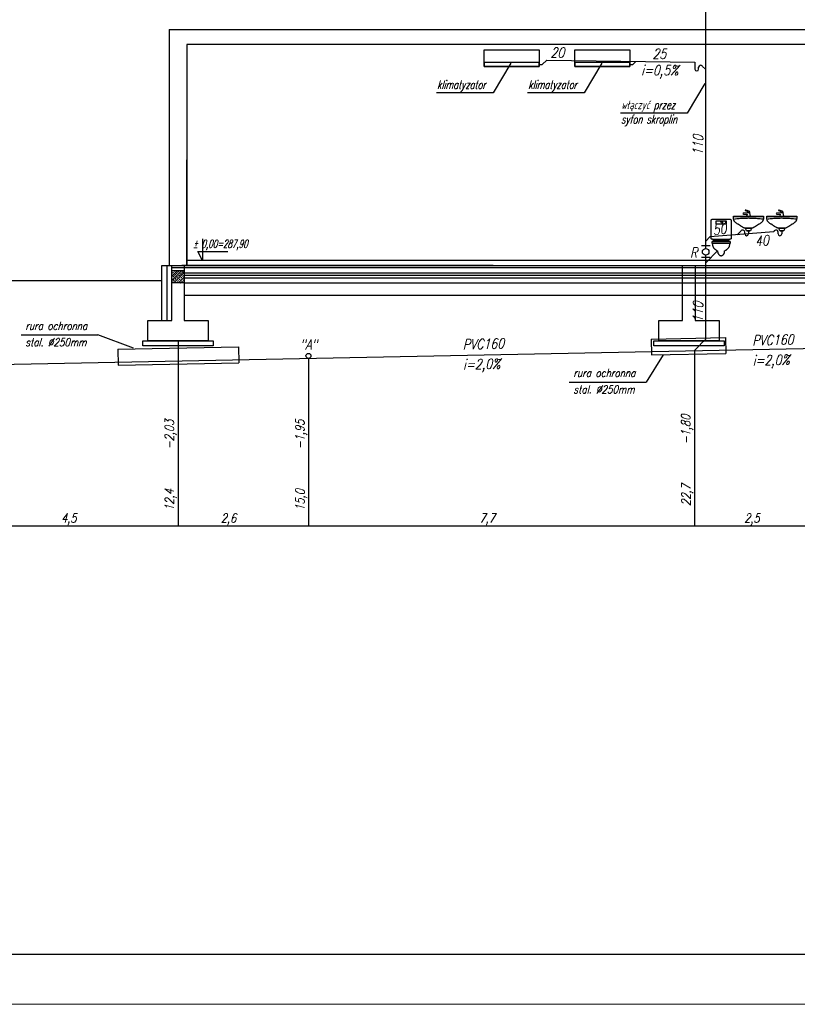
# Model space of a CAD drawing. Header units: millimetres. Extents: x 515 to 621, y 35 to 65.
# Tile 2 of 17: x 529 to 544, y 35 to 55. Entities that reach past the tile are written whole.
import ezdxf
from ezdxf.lldxf.tags import DXFTag

# ---------------------------------------------------------------- set-up
doc = ezdxf.new("R2010")
doc.units = ezdxf.units.MM
for name, color, linetype in [('08_TEXTARMATURY', 2, 'SOLID'), ('IS_Konstrukcja', 1, 'SOLID'), ('IS_Odbiorniki', 2, 'SOLID'), ('S_Kanalizacja', 6, 'Continuous'), ('S_Opis', 2, 'Continuous'), ('S_Opis - kanalizacja', 3, 'Continuous')]:
    doc.layers.add(name, color=color, linetype=linetype)
doc.styles.add('ROMANS', font='romans.shx', dxfattribs={"width": 0.8, "oblique": 10, "height": 16})
tags = doc.linetypes.add('DASHDOT', pattern=[20, 10, -5, 0, -5]).pattern_tags.tags
tags[10:11] = [DXFTag(74, 4), DXFTag(75, 0), DXFTag(340, '0'), DXFTag(46, 0.0), DXFTag(50, 0.0), DXFTag(44, 0.0), DXFTag(45, 0.0)]
tags[8:9] = [DXFTag(74, 4), DXFTag(75, 0), DXFTag(340, '0'), DXFTag(46, 0.0), DXFTag(50, 0.0), DXFTag(44, 0.0), DXFTag(45, 0.0)]
tags[6:7] = [DXFTag(74, 4), DXFTag(75, 0), DXFTag(340, '0'), DXFTag(46, 0.0), DXFTag(50, 0.0), DXFTag(44, 0.0), DXFTag(45, 0.0)]
tags[4:5] = [DXFTag(74, 4), DXFTag(75, 0), DXFTag(340, '0'), DXFTag(46, 0.0), DXFTag(50, 0.0), DXFTag(44, 0.0), DXFTag(45, 0.0)]
tags = doc.linetypes.add('DOT', pattern=[5, 0, -5]).pattern_tags.tags
tags[6:7] = [DXFTag(74, 4), DXFTag(75, 0), DXFTag(340, '0'), DXFTag(46, 0.0), DXFTag(50, 0.0), DXFTag(44, 0.0), DXFTag(45, 0.0)]
tags[4:5] = [DXFTag(74, 4), DXFTag(75, 0), DXFTag(340, '0'), DXFTag(46, 0.0), DXFTag(50, 0.0), DXFTag(44, 0.0), DXFTag(45, 0.0)]
tags = doc.linetypes.add('SOLID', pattern=[10, 10, 0]).pattern_tags.tags
tags[6:7] = [DXFTag(74, 4), DXFTag(75, 0), DXFTag(340, '0'), DXFTag(46, 0.0), DXFTag(50, 0.0), DXFTag(44, 0.0), DXFTag(45, 0.0)]
tags[4:5] = [DXFTag(74, 4), DXFTag(75, 0), DXFTag(340, '0'), DXFTag(46, 0.0), DXFTag(50, 0.0), DXFTag(44, 0.0), DXFTag(45, 0.0)]

msp = doc.modelspace()

# ---------------------------------------------------------------- hatches: boundary and pattern name
at = {"layer": 'IS_Konstrukcja', "transparency": 33554687}
h = msp.add_hatch(dxfattribs=at)
h.set_pattern_fill('ANSI33', color=256, scale=0.01, angle=360)
h.set_pattern_definition([(45, (80.30953, 166.41657), (-0.044901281, 0.044901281), []), (45, (80.35443, 166.41657), (-0.044901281, 0.044901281), [0.03175, -0.015875])])
h.paths.add_polyline_path([(531.951, 49.919), (531.701, 49.919), (531.701, 49.669), (531.951, 49.669)])

# ---------------------------------------------------------------- linework, layer by layer
at = {"color": 7, "lineweight": 0, "true_color": 0xffffff}
msp.add_lwpolyline([(514.931, 35.308), (573.585, 35.308), (573.585, 65.008), (514.931, 65.008)], close=True, dxfattribs=at)
at = {"color": 2}
msp.add_lwpolyline([(516.435, 36.308), (572.585, 36.308), (572.585, 64.008), (516.435, 64.008)], close=True, dxfattribs=at)
at = {"layer": '08_TEXTARMATURY', "color": 1, "ltscale": 0.1}
for p, q in [((532.312, 50.546), (532.312, 50.119)), ((532.312, 50.119), (532.222, 50.296)), ((532.222, 50.296), (532.818, 50.296))]:
    msp.add_line(p, q, dxfattribs=at)
at = {"layer": 'IS_Konstrukcja'}
for p, q in [((531.651, 54.714), (531.651, 50.019)), ((532.001, 54.414), (532.001, 50.019)), ((532.001, 50.019), (532.001, 52.119)), ((531.501, 50.019), (566.145, 50.019)), ((538.101, 50.019), (531.901, 50.019)), ((566.145, 50.119), (532.001, 50.119)), ((531.701, 49.974), (566.145, 49.974)), ((531.951, 49.874), (566.145, 49.874)), ((531.951, 49.824), (566.145, 49.824)), ((528.001, 49.719), (531.501, 49.719)), ((531.951, 49.774), (566.145, 49.774)), ((531.951, 49.674), (566.145, 49.674)), ((531.951, 49.424), (566.145, 49.424))]:
    msp.add_line(p, q, dxfattribs=at)
for points in [[(531.651, 54.714), (566.395, 54.714), (566.395, 48.919), (566.87, 48.919), (566.87, 48.519), (566.1, 48.519), (565.67, 48.519), (565.67, 48.919), (566.145, 48.919), (566.145, 54.414), (532.001, 54.414)], [(531.951, 50.019), (531.951, 48.919), (532.426, 48.919), (532.426, 48.519), (531.656, 48.519), (531.226, 48.519), (531.226, 48.919), (531.701, 48.919), (531.701, 50.019)], [(531.501, 48.919), (531.501, 50.019), (531.701, 50.019)], [(531.601, 50.019), (531.601, 48.919)], [(542.127, 50.019), (542.127, 48.919), (542.602, 48.919), (542.602, 48.519), (541.832, 48.519), (541.402, 48.519), (541.402, 48.919), (541.877, 48.919), (541.877, 50.019)], [(532.526, 48.519), (532.526, 48.419), (531.126, 48.419), (531.126, 48.519), (532.526, 48.519)], [(542.702, 48.519), (542.702, 48.419), (541.302, 48.419), (541.302, 48.519), (542.702, 48.519)]]:
    msp.add_lwpolyline(points, dxfattribs=at)
msp.add_lwpolyline([(531.701, 49.919), (531.951, 49.919), (531.951, 49.669), (531.701, 49.669)], close=True, dxfattribs=at)
at = {"layer": 'IS_Odbiorniki', "ltscale": 0.01}
for p, q in [((543.488, 50.987), (542.888, 50.987)), ((543.084, 51.062), (543.079, 51.047)), ((543.079, 51.047), (543.089, 51.042)), ((543.169, 51.067), (543.084, 51.062)), ((543.089, 51.042), (543.089, 51.037)), ((543.089, 51.042), (543.104, 51.042)), ((543.089, 51.037), (543.104, 51.037)), ((543.104, 51.037), (543.104, 51.042)), ((543.104, 51.042), (543.159, 51.037)), ((543.159, 51.037), (543.149, 50.997)), ((543.149, 50.997), (543.229, 50.997)), ((543.214, 51.067), (543.169, 51.067)), ((543.229, 50.997), (543.214, 51.067)), ((544.151, 50.987), (543.551, 50.987)), ((543.746, 51.062), (543.741, 51.047)), ((543.741, 51.047), (543.751, 51.042)), ((543.831, 51.067), (543.746, 51.062)), ((543.751, 51.042), (543.751, 51.037)), ((543.751, 51.042), (543.766, 51.042)), ((543.751, 51.037), (543.766, 51.037)), ((543.766, 51.037), (543.766, 51.042)), ((543.766, 51.042), (543.821, 51.037)), ((543.821, 51.037), (543.811, 50.997)), ((543.811, 50.997), (543.891, 50.997)), ((543.876, 51.067), (543.831, 51.067)), ((543.891, 50.997), (543.876, 51.067)), ((542.668, 50.907), (542.668, 50.837)), ((543.148, 50.707), (543.128, 50.757)), ((543.128, 50.757), (543.248, 50.757)), ((543.228, 50.707), (543.148, 50.707)), ((543.158, 50.707), (543.218, 50.707)), ((543.248, 50.757), (543.228, 50.707)), ((543.811, 50.707), (543.791, 50.757)), ((543.791, 50.757), (543.911, 50.757)), ((543.891, 50.707), (543.811, 50.707)), ((543.821, 50.707), (543.881, 50.707)), ((543.911, 50.757), (543.891, 50.707)), ((542.613, 50.537), (542.613, 50.487)), ((542.673, 50.537), (542.673, 50.487))]:
    msp.add_line(p, q, dxfattribs=at)
for points in [[(537.925, 54.312), (539.021, 54.312), (539.021, 53.98), (537.925, 53.98)], [(539.729, 54.312), (540.826, 54.312), (540.826, 53.98), (539.729, 53.98)], [(537.925, 53.98), (539.021, 53.98), (539.021, 54.058), (537.925, 54.058)], [(539.729, 53.98), (540.826, 53.98), (540.826, 54.058), (539.729, 54.058)]]:
    msp.add_lwpolyline(points, close=True, dxfattribs=at)
for points, knots in [([(542.888, 50.987), (542.888, 50.988), (542.888, 50.99), (542.888, 50.992), (542.888, 50.993), (542.889, 50.995), (542.889, 50.996), (542.89, 50.996), (542.891, 50.997), (542.892, 50.997), (542.894, 50.997), (542.896, 50.997), (542.897, 50.997), (542.898, 50.997)], [0, 0, 0, 0, 0.00248686, 0.00452361, 0.0061602, 0.00745999, 0.00851852, 0.00948541, 0.01054394, 0.01184374, 0.01348033, 0.01551707, 0.01800393, 0.01800393, 0.01800393, 0.01800393]), ([(542.973, 50.842), (542.967, 50.846), (542.955, 50.853), (542.939, 50.864), (542.925, 50.877), (542.914, 50.889), (542.906, 50.902), (542.899, 50.916), (542.894, 50.929), (542.891, 50.943), (542.889, 50.958), (542.888, 50.972), (542.888, 50.982), (542.888, 50.987)], [0, 0, 0, 0, 0.021932, 0.0416367, 0.0595148, 0.0759748, 0.091417, 0.10621, 0.1206684, 0.1350374, 0.1494888, 0.1641271, 0.1790021, 0.1790021, 0.1790021, 0.1790021]), ([(542.898, 50.997), (542.92, 50.997), (542.96, 50.997), (543.019, 50.997), (543.072, 50.997), (543.121, 50.997), (543.169, 50.997), (543.215, 50.997), (543.261, 50.997), (543.31, 50.997), (543.362, 50.997), (543.418, 50.997), (543.457, 50.997), (543.478, 50.997)], [0, 0, 0, 0, 0.0644478, 0.1223591, 0.1751315, 0.2241623, 0.270849, 0.316589, 0.3627799, 0.4108189, 0.4621037, 0.5180316, 0.58, 0.58, 0.58, 0.58]), ([(543.129, 51.117), (543.128, 51.117), (543.128, 51.117), (543.127, 51.117), (543.126, 51.116), (543.125, 51.116), (543.125, 51.115), (543.125, 51.114), (543.125, 51.114), (543.126, 51.113), (543.127, 51.113), (543.128, 51.112), (543.128, 51.112), (543.129, 51.112)], [0, 0, 0, 0, 0.001245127, 0.002286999, 0.003170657, 0.003941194, 0.004643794, 0.005323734, 0.006026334, 0.006796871, 0.007680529, 0.008722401, 0.009967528, 0.009967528, 0.009967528, 0.009967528]), ([(543.209, 51.092), (543.208, 51.093), (543.204, 51.094), (543.199, 51.097), (543.191, 51.099), (543.183, 51.102), (543.174, 51.105), (543.164, 51.108), (543.155, 51.111), (543.147, 51.113), (543.139, 51.115), (543.133, 51.117), (543.13, 51.117), (543.129, 51.117)], [0, 0, 0, 0, 0.00425061, 0.01060033, 0.01857776, 0.02770772, 0.03751411, 0.04752065, 0.05725134, 0.06623092, 0.07398599, 0.08004815, 0.08396819, 0.08396819, 0.08396819, 0.08396819]), ([(543.129, 51.112), (543.131, 51.112), (543.134, 51.111), (543.139, 51.11), (543.143, 51.108), (543.147, 51.107), (543.15, 51.106), (543.153, 51.104), (543.156, 51.103), (543.159, 51.101), (543.161, 51.1), (543.162, 51.099), (543.163, 51.098), (543.164, 51.097)], [0, 0, 0, 0, 0.00538586, 0.01031526, 0.0148132, 0.01890511, 0.02261695, 0.02597538, 0.02900777, 0.03174242, 0.03420857, 0.03643647, 0.03845728, 0.03845728, 0.03845728, 0.03845728]), ([(543.164, 51.097), (543.164, 51.097), (543.165, 51.096), (543.166, 51.094), (543.167, 51.093), (543.168, 51.091), (543.168, 51.089), (543.168, 51.087), (543.169, 51.084), (543.169, 51.08), (543.169, 51.077), (543.169, 51.072), (543.169, 51.069), (543.169, 51.067)], [0, 0, 0, 0, 0.00185377, 0.00361935, 0.00539526, 0.00728567, 0.00939151, 0.01180502, 0.01460929, 0.01788047, 0.0216903, 0.02610811, 0.03120202, 0.03120202, 0.03120202, 0.03120202]), ([(543.214, 51.067), (543.214, 51.068), (543.214, 51.07), (543.214, 51.073), (543.214, 51.075), (543.214, 51.078), (543.213, 51.08), (543.213, 51.083), (543.213, 51.085), (543.212, 51.087), (543.211, 51.089), (543.21, 51.091), (543.209, 51.092), (543.209, 51.092)], [0, 0, 0, 0, 0.00272352, 0.00542462, 0.00808148, 0.01067349, 0.0131821, 0.01559189, 0.0178921, 0.0200787, 0.02215732, 0.02414676, 0.02608271, 0.02608271, 0.02608271, 0.02608271]), ([(543.488, 50.982), (543.488, 50.978), (543.488, 50.969), (543.487, 50.955), (543.485, 50.942), (543.482, 50.928), (543.477, 50.915), (543.47, 50.902), (543.462, 50.889), (543.451, 50.876), (543.438, 50.864), (543.422, 50.853), (543.41, 50.846), (543.403, 50.842)], [0, 0, 0, 0, 0.0136319, 0.0272549, 0.0408996, 0.0546511, 0.0686598, 0.0831463, 0.0983975, 0.1147522, 0.1325821, 0.1522713, 0.1742014, 0.1742014, 0.1742014, 0.1742014]), ([(543.478, 50.997), (543.479, 50.997), (543.48, 50.997), (543.482, 50.997), (543.484, 50.997), (543.486, 50.997), (543.487, 50.996), (543.487, 50.995), (543.488, 50.993), (543.488, 50.991), (543.488, 50.989), (543.488, 50.986), (543.488, 50.984), (543.488, 50.982)], [0, 0, 0, 0, 0.00248688, 0.00452447, 0.00616882, 0.00750526, 0.00868128, 0.00991384, 0.01141668, 0.01334144, 0.01579113, 0.01884568, 0.02257596, 0.02257596, 0.02257596, 0.02257596]), ([(543.551, 50.987), (543.551, 50.988), (543.551, 50.99), (543.551, 50.992), (543.551, 50.993), (543.551, 50.995), (543.551, 50.996), (543.552, 50.996), (543.553, 50.997), (543.555, 50.997), (543.556, 50.997), (543.558, 50.997), (543.56, 50.997), (543.561, 50.997)], [0, 0, 0, 0, 0.00248686, 0.00452361, 0.0061602, 0.00745999, 0.00851852, 0.00948541, 0.01054394, 0.01184374, 0.01348033, 0.01551707, 0.01800393, 0.01800393, 0.01800393, 0.01800393]), ([(543.636, 50.842), (543.629, 50.846), (543.617, 50.853), (543.601, 50.864), (543.588, 50.877), (543.577, 50.889), (543.568, 50.902), (543.562, 50.916), (543.557, 50.929), (543.554, 50.943), (543.552, 50.958), (543.551, 50.972), (543.551, 50.982), (543.551, 50.987)], [0, 0, 0, 0, 0.021932, 0.0416367, 0.0595148, 0.0759748, 0.091417, 0.10621, 0.1206684, 0.1350374, 0.1494888, 0.1641271, 0.1790021, 0.1790021, 0.1790021, 0.1790021]), ([(543.561, 50.997), (543.582, 50.997), (543.623, 50.997), (543.681, 50.997), (543.735, 50.997), (543.784, 50.997), (543.831, 50.997), (543.877, 50.997), (543.924, 50.997), (543.973, 50.997), (544.024, 50.997), (544.081, 50.997), (544.12, 50.997), (544.141, 50.997)], [0, 0, 0, 0, 0.0644478, 0.1223591, 0.1751315, 0.2241623, 0.270849, 0.316589, 0.3627799, 0.4108189, 0.4621037, 0.5180316, 0.58, 0.58, 0.58, 0.58]), ([(543.791, 51.117), (543.791, 51.117), (543.79, 51.117), (543.789, 51.117), (543.788, 51.116), (543.788, 51.116), (543.788, 51.115), (543.788, 51.114), (543.788, 51.114), (543.788, 51.113), (543.789, 51.113), (543.79, 51.112), (543.791, 51.112), (543.791, 51.112)], [0, 0, 0, 0, 0.001245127, 0.002286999, 0.003170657, 0.003941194, 0.004643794, 0.005323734, 0.006026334, 0.006796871, 0.007680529, 0.008722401, 0.009967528, 0.009967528, 0.009967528, 0.009967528]), ([(543.871, 51.092), (543.87, 51.093), (543.867, 51.094), (543.861, 51.097), (543.854, 51.099), (543.845, 51.102), (543.836, 51.105), (543.827, 51.108), (543.818, 51.111), (543.809, 51.113), (543.802, 51.115), (543.796, 51.117), (543.793, 51.117), (543.791, 51.117)], [0, 0, 0, 0, 0.00425061, 0.01060033, 0.01857776, 0.02770772, 0.03751411, 0.04752065, 0.05725134, 0.06623092, 0.07398599, 0.08004815, 0.08396819, 0.08396819, 0.08396819, 0.08396819]), ([(543.791, 51.112), (543.793, 51.112), (543.796, 51.111), (543.801, 51.11), (543.806, 51.108), (543.809, 51.107), (543.813, 51.106), (543.816, 51.104), (543.819, 51.103), (543.821, 51.101), (543.823, 51.1), (543.825, 51.099), (543.826, 51.098), (543.826, 51.097)], [0, 0, 0, 0, 0.00538586, 0.01031526, 0.0148132, 0.01890511, 0.02261695, 0.02597538, 0.02900777, 0.03174242, 0.03420857, 0.03643647, 0.03845728, 0.03845728, 0.03845728, 0.03845728]), ([(543.826, 51.097), (543.827, 51.097), (543.828, 51.096), (543.829, 51.094), (543.83, 51.093), (543.83, 51.091), (543.831, 51.089), (543.831, 51.087), (543.831, 51.084), (543.831, 51.08), (543.831, 51.077), (543.831, 51.072), (543.831, 51.069), (543.831, 51.067)], [0, 0, 0, 0, 0.00185377, 0.00361935, 0.00539526, 0.00728567, 0.00939151, 0.01180502, 0.01460929, 0.01788047, 0.0216903, 0.02610811, 0.03120202, 0.03120202, 0.03120202, 0.03120202]), ([(543.876, 51.067), (543.876, 51.068), (543.876, 51.07), (543.876, 51.073), (543.876, 51.075), (543.876, 51.078), (543.876, 51.08), (543.876, 51.083), (543.875, 51.085), (543.875, 51.087), (543.874, 51.089), (543.873, 51.091), (543.872, 51.092), (543.871, 51.092)], [0, 0, 0, 0, 0.00272352, 0.00542462, 0.00808148, 0.01067349, 0.0131821, 0.01559189, 0.0178921, 0.0200787, 0.02215732, 0.02414676, 0.02608271, 0.02608271, 0.02608271, 0.02608271]), ([(544.151, 50.982), (544.151, 50.978), (544.15, 50.969), (544.149, 50.955), (544.147, 50.942), (544.144, 50.928), (544.139, 50.915), (544.133, 50.902), (544.124, 50.889), (544.114, 50.876), (544.1, 50.864), (544.084, 50.853), (544.072, 50.846), (544.066, 50.842)], [0, 0, 0, 0, 0.0136319, 0.0272549, 0.0408996, 0.0546511, 0.0686598, 0.0831463, 0.0983975, 0.1147522, 0.1325821, 0.1522713, 0.1742014, 0.1742014, 0.1742014, 0.1742014]), ([(544.141, 50.997), (544.141, 50.997), (544.143, 50.997), (544.145, 50.997), (544.147, 50.997), (544.148, 50.997), (544.149, 50.996), (544.15, 50.995), (544.15, 50.993), (544.15, 50.991), (544.151, 50.989), (544.151, 50.986), (544.151, 50.984), (544.151, 50.982)], [0, 0, 0, 0, 0.00248688, 0.00452447, 0.00616882, 0.00750526, 0.00868128, 0.00991384, 0.01141668, 0.01334144, 0.01579113, 0.01884568, 0.02257596, 0.02257596, 0.02257596, 0.02257596]), ([(542.543, 50.887), (542.543, 50.889), (542.543, 50.892), (542.543, 50.896), (542.543, 50.899), (542.544, 50.902), (542.545, 50.904), (542.546, 50.906), (542.548, 50.907), (542.551, 50.907), (542.554, 50.907), (542.558, 50.907), (542.561, 50.907), (542.563, 50.907)], [0, 0, 0, 0, 0.00497373, 0.00904721, 0.01232039, 0.01491998, 0.01703704, 0.01897083, 0.02108788, 0.02368747, 0.02696065, 0.03103414, 0.03600787, 0.03600787, 0.03600787, 0.03600787]), ([(542.543, 50.857), (542.543, 50.859), (542.543, 50.861), (542.543, 50.864), (542.543, 50.867), (542.543, 50.869), (542.543, 50.871), (542.543, 50.873), (542.543, 50.876), (542.543, 50.878), (542.543, 50.881), (542.543, 50.884), (542.543, 50.886), (542.543, 50.887)], [0, 0, 0, 0, 0.00374155, 0.00687453, 0.00953418, 0.01185575, 0.01397446, 0.01602554, 0.01814425, 0.02046582, 0.02312547, 0.02625845, 0.03, 0.03, 0.03, 0.03]), ([(542.563, 50.837), (542.561, 50.837), (542.558, 50.837), (542.554, 50.837), (542.551, 50.838), (542.548, 50.838), (542.546, 50.839), (542.545, 50.841), (542.544, 50.843), (542.543, 50.845), (542.543, 50.849), (542.543, 50.853), (542.543, 50.856), (542.543, 50.857)], [0, 0, 0, 0, 0.00497373, 0.00904721, 0.01232039, 0.01491998, 0.01703704, 0.01897083, 0.02108788, 0.02368747, 0.02696065, 0.03103414, 0.03600787, 0.03600787, 0.03600787, 0.03600787]), ([(542.563, 50.907), (542.568, 50.907), (542.578, 50.907), (542.592, 50.907), (542.605, 50.907), (542.617, 50.907), (542.63, 50.907), (542.642, 50.907), (542.655, 50.907), (542.67, 50.907), (542.685, 50.907), (542.704, 50.907), (542.716, 50.907), (542.723, 50.907)], [0, 0, 0, 0, 0.015447, 0.0293614, 0.0421938, 0.0543952, 0.0664162, 0.0787077, 0.0917205, 0.1059053, 0.121713, 0.1395943, 0.16, 0.16, 0.16, 0.16]), ([(542.723, 50.837), (542.717, 50.837), (542.707, 50.837), (542.692, 50.837), (542.679, 50.837), (542.667, 50.837), (542.656, 50.837), (542.645, 50.837), (542.633, 50.837), (542.619, 50.837), (542.603, 50.837), (542.584, 50.837), (542.571, 50.837), (542.563, 50.837)], [0, 0, 0, 0, 0.0174756, 0.0322014, 0.0448986, 0.0562885, 0.0670924, 0.0780316, 0.0898272, 0.1032006, 0.118873, 0.1375657, 0.16, 0.16, 0.16, 0.16]), ([(542.638, 50.902), (542.638, 50.902), (542.638, 50.901), (542.638, 50.9), (542.637, 50.898), (542.637, 50.897), (542.636, 50.896), (542.635, 50.894), (542.635, 50.893), (542.634, 50.891), (542.633, 50.89), (542.633, 50.889), (542.633, 50.888), (542.633, 50.887)], [0, 0, 0, 0, 0.0013686, 0.00276912, 0.00421381, 0.00569952, 0.00721335, 0.0087371, 0.01025093, 0.01173665, 0.01318133, 0.01458185, 0.01595045, 0.01595045, 0.01595045, 0.01595045]), ([(542.633, 50.887), (542.633, 50.887), (542.633, 50.887), (542.633, 50.887), (542.633, 50.886), (542.633, 50.886), (542.634, 50.885), (542.634, 50.885), (542.634, 50.884), (542.635, 50.883), (542.636, 50.883), (542.637, 50.882), (542.638, 50.882), (542.638, 50.882)], [0, 0, 0, 0, 0.000116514, 0.000436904, 0.000919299, 0.001525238, 0.002221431, 0.002982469, 0.003794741, 0.004661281, 0.005605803, 0.006672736, 0.007921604, 0.007921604, 0.007921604, 0.007921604]), ([(542.643, 50.887), (542.643, 50.888), (542.643, 50.889), (542.643, 50.89), (542.642, 50.891), (542.642, 50.893), (542.641, 50.894), (542.64, 50.896), (542.64, 50.897), (542.639, 50.898), (542.638, 50.9), (542.638, 50.901), (542.638, 50.902), (542.638, 50.902)], [0, 0, 0, 0, 0.0013686, 0.00276912, 0.00421381, 0.00569952, 0.00721335, 0.0087371, 0.01025093, 0.01173665, 0.01318133, 0.01458185, 0.01595045, 0.01595045, 0.01595045, 0.01595045]), ([(542.638, 50.882), (542.638, 50.882), (542.639, 50.882), (542.64, 50.883), (542.641, 50.883), (542.642, 50.884), (542.642, 50.885), (542.643, 50.885), (542.643, 50.886), (542.643, 50.886), (542.643, 50.887), (542.643, 50.887), (542.643, 50.887), (542.643, 50.887)], [0, 0, 0, 0, 0.001248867, 0.002315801, 0.003260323, 0.004126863, 0.004939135, 0.005700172, 0.006396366, 0.007002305, 0.007484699, 0.007805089, 0.007921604, 0.007921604, 0.007921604, 0.007921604]), ([(542.648, 50.892), (542.648, 50.892), (542.648, 50.891), (542.648, 50.89), (542.647, 50.888), (542.647, 50.887), (542.646, 50.886), (542.645, 50.884), (542.645, 50.883), (542.644, 50.881), (542.643, 50.88), (542.643, 50.879), (542.643, 50.878), (542.643, 50.877)], [0, 0, 0, 0, 0.0013686, 0.00276912, 0.00421381, 0.00569952, 0.00721335, 0.0087371, 0.01025093, 0.01173665, 0.01318133, 0.01458185, 0.01595045, 0.01595045, 0.01595045, 0.01595045]), ([(542.643, 50.877), (542.643, 50.877), (542.643, 50.877), (542.643, 50.877), (542.643, 50.876), (542.643, 50.876), (542.644, 50.875), (542.644, 50.875), (542.644, 50.874), (542.645, 50.873), (542.646, 50.873), (542.647, 50.872), (542.648, 50.872), (542.648, 50.872)], [0, 0, 0, 0, 0.000116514, 0.000436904, 0.000919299, 0.001525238, 0.002221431, 0.002982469, 0.003794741, 0.004661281, 0.005605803, 0.006672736, 0.007921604, 0.007921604, 0.007921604, 0.007921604]), ([(542.653, 50.877), (542.653, 50.878), (542.653, 50.879), (542.653, 50.88), (542.652, 50.881), (542.652, 50.883), (542.651, 50.884), (542.65, 50.886), (542.65, 50.887), (542.649, 50.888), (542.648, 50.89), (542.648, 50.891), (542.648, 50.892), (542.648, 50.892)], [0, 0, 0, 0, 0.0013686, 0.00276912, 0.00421381, 0.00569952, 0.00721335, 0.0087371, 0.01025093, 0.01173665, 0.01318133, 0.01458185, 0.01595045, 0.01595045, 0.01595045, 0.01595045]), ([(542.648, 50.872), (542.648, 50.872), (542.649, 50.872), (542.65, 50.873), (542.651, 50.873), (542.652, 50.874), (542.652, 50.875), (542.653, 50.875), (542.653, 50.876), (542.653, 50.876), (542.653, 50.877), (542.653, 50.877), (542.653, 50.877), (542.653, 50.877)], [0, 0, 0, 0, 0.001248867, 0.002315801, 0.003260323, 0.004126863, 0.004939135, 0.005700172, 0.006396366, 0.007002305, 0.007484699, 0.007805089, 0.007921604, 0.007921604, 0.007921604, 0.007921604]), ([(542.658, 50.902), (542.658, 50.902), (542.658, 50.901), (542.658, 50.9), (542.657, 50.898), (542.657, 50.897), (542.656, 50.896), (542.655, 50.894), (542.655, 50.893), (542.654, 50.891), (542.653, 50.89), (542.653, 50.889), (542.653, 50.888), (542.653, 50.887)], [0, 0, 0, 0, 0.0013686, 0.00276912, 0.00421381, 0.00569952, 0.00721335, 0.0087371, 0.01025093, 0.01173665, 0.01318133, 0.01458185, 0.01595045, 0.01595045, 0.01595045, 0.01595045]), ([(542.653, 50.887), (542.653, 50.887), (542.653, 50.887), (542.653, 50.887), (542.653, 50.886), (542.653, 50.886), (542.654, 50.885), (542.654, 50.885), (542.654, 50.884), (542.655, 50.883), (542.656, 50.883), (542.657, 50.882), (542.658, 50.882), (542.658, 50.882)], [0, 0, 0, 0, 0.000116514, 0.000436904, 0.000919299, 0.001525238, 0.002221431, 0.002982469, 0.003794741, 0.004661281, 0.005605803, 0.006672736, 0.007921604, 0.007921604, 0.007921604, 0.007921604]), ([(542.663, 50.887), (542.663, 50.888), (542.663, 50.889), (542.663, 50.89), (542.662, 50.891), (542.662, 50.893), (542.661, 50.894), (542.66, 50.896), (542.66, 50.897), (542.659, 50.898), (542.658, 50.9), (542.658, 50.901), (542.658, 50.902), (542.658, 50.902)], [0, 0, 0, 0, 0.0013686, 0.00276912, 0.00421381, 0.00569952, 0.00721335, 0.0087371, 0.01025093, 0.01173665, 0.01318133, 0.01458185, 0.01595045, 0.01595045, 0.01595045, 0.01595045]), ([(542.658, 50.882), (542.658, 50.882), (542.659, 50.882), (542.66, 50.883), (542.661, 50.883), (542.662, 50.884), (542.662, 50.885), (542.663, 50.885), (542.663, 50.886), (542.663, 50.886), (542.663, 50.887), (542.663, 50.887), (542.663, 50.887), (542.663, 50.887)], [0, 0, 0, 0, 0.001248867, 0.002315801, 0.003260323, 0.004126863, 0.004939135, 0.005700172, 0.006396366, 0.007002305, 0.007484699, 0.007805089, 0.007921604, 0.007921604, 0.007921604, 0.007921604]), ([(542.723, 50.907), (542.725, 50.907), (542.728, 50.907), (542.732, 50.907), (542.735, 50.907), (542.738, 50.907), (542.74, 50.906), (542.741, 50.904), (542.742, 50.902), (542.743, 50.899), (542.743, 50.896), (542.743, 50.892), (542.743, 50.889), (542.743, 50.887)], [0, 0, 0, 0, 0.00497373, 0.00904721, 0.01232039, 0.01491998, 0.01703704, 0.01897083, 0.02108788, 0.02368747, 0.02696065, 0.03103414, 0.03600787, 0.03600787, 0.03600787, 0.03600787]), ([(542.728, 50.902), (542.728, 50.902), (542.728, 50.901), (542.728, 50.9), (542.727, 50.898), (542.727, 50.897), (542.726, 50.896), (542.725, 50.894), (542.725, 50.893), (542.724, 50.891), (542.723, 50.89), (542.723, 50.889), (542.723, 50.888), (542.723, 50.887)], [0, 0, 0, 0, 0.0013686, 0.00276912, 0.00421381, 0.00569952, 0.00721335, 0.0087371, 0.01025093, 0.01173665, 0.01318133, 0.01458185, 0.01595045, 0.01595045, 0.01595045, 0.01595045]), ([(542.723, 50.887), (542.723, 50.887), (542.723, 50.887), (542.723, 50.887), (542.723, 50.886), (542.723, 50.886), (542.724, 50.885), (542.724, 50.885), (542.724, 50.884), (542.725, 50.883), (542.726, 50.883), (542.727, 50.882), (542.728, 50.882), (542.728, 50.882)], [0, 0, 0, 0, 0.000116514, 0.000436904, 0.000919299, 0.001525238, 0.002221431, 0.002982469, 0.003794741, 0.004661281, 0.005605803, 0.006672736, 0.007921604, 0.007921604, 0.007921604, 0.007921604]), ([(542.743, 50.857), (542.743, 50.856), (542.743, 50.853), (542.743, 50.849), (542.743, 50.845), (542.742, 50.843), (542.741, 50.841), (542.74, 50.839), (542.738, 50.838), (542.735, 50.838), (542.732, 50.837), (542.728, 50.837), (542.725, 50.837), (542.723, 50.837)], [0, 0, 0, 0, 0.00497373, 0.00904721, 0.01232039, 0.01491998, 0.01703704, 0.01897083, 0.02108788, 0.02368747, 0.02696065, 0.03103414, 0.03600787, 0.03600787, 0.03600787, 0.03600787]), ([(542.733, 50.887), (542.733, 50.888), (542.733, 50.889), (542.733, 50.89), (542.732, 50.891), (542.732, 50.893), (542.731, 50.894), (542.73, 50.896), (542.73, 50.897), (542.729, 50.898), (542.728, 50.9), (542.728, 50.901), (542.728, 50.902), (542.728, 50.902)], [0, 0, 0, 0, 0.0013686, 0.00276912, 0.00421381, 0.00569952, 0.00721335, 0.0087371, 0.01025093, 0.01173665, 0.01318133, 0.01458185, 0.01595045, 0.01595045, 0.01595045, 0.01595045]), ([(542.728, 50.882), (542.728, 50.882), (542.729, 50.882), (542.73, 50.883), (542.731, 50.883), (542.732, 50.884), (542.732, 50.885), (542.733, 50.885), (542.733, 50.886), (542.733, 50.886), (542.733, 50.887), (542.733, 50.887), (542.733, 50.887), (542.733, 50.887)], [0, 0, 0, 0, 0.001248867, 0.002315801, 0.003260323, 0.004126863, 0.004939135, 0.005700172, 0.006396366, 0.007002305, 0.007484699, 0.007805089, 0.007921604, 0.007921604, 0.007921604, 0.007921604]), ([(542.743, 50.887), (542.743, 50.886), (542.743, 50.884), (542.743, 50.881), (542.743, 50.878), (542.743, 50.876), (542.743, 50.873), (542.743, 50.871), (542.743, 50.869), (542.743, 50.867), (542.743, 50.864), (542.743, 50.861), (542.743, 50.859), (542.743, 50.857)], [0, 0, 0, 0, 0.00374155, 0.00687453, 0.00953418, 0.01185575, 0.01397446, 0.01602554, 0.01814425, 0.02046582, 0.02312547, 0.02625845, 0.03, 0.03, 0.03, 0.03]), ([(543.473, 50.937), (543.456, 50.94), (543.422, 50.944), (543.37, 50.949), (543.317, 50.952), (543.264, 50.955), (543.212, 50.956), (543.159, 50.956), (543.107, 50.955), (543.055, 50.952), (543.005, 50.949), (542.956, 50.944), (542.924, 50.94), (542.908, 50.937)], [0, 0, 0, 0, 0.0514006, 0.1036089, 0.1563659, 0.2094104, 0.262479, 0.3153077, 0.3676327, 0.4191912, 0.4697227, 0.5189699, 0.5666808, 0.5666808, 0.5666808, 0.5666808]), ([(543.128, 50.757), (543.122, 50.759), (543.11, 50.762), (543.092, 50.769), (543.076, 50.777), (543.061, 50.785), (543.046, 50.795), (543.033, 50.804), (543.02, 50.814), (543.008, 50.823), (542.996, 50.831), (542.985, 50.837), (542.977, 50.841), (542.973, 50.842)], [0, 0, 0, 0, 0.0191562, 0.0377228, 0.0558192, 0.073481, 0.0906746, 0.1073143, 0.1232801, 0.1384359, 0.1526525, 0.165836, 0.1779722, 0.1779722, 0.1779722, 0.1779722]), ([(543.403, 50.842), (543.399, 50.841), (543.391, 50.837), (543.38, 50.831), (543.368, 50.823), (543.355, 50.814), (543.342, 50.804), (543.328, 50.795), (543.313, 50.786), (543.298, 50.777), (543.282, 50.769), (543.266, 50.762), (543.254, 50.759), (543.248, 50.757)], [0, 0, 0, 0, 0.0122388, 0.0256763, 0.0402317, 0.0557566, 0.0720714, 0.0889894, 0.1063346, 0.1239573, 0.1417502, 0.1596661, 0.1777372, 0.1777372, 0.1777372, 0.1777372]), ([(544.136, 50.937), (544.119, 50.94), (544.084, 50.944), (544.032, 50.949), (543.98, 50.952), (543.927, 50.955), (543.874, 50.956), (543.821, 50.956), (543.769, 50.955), (543.718, 50.952), (543.667, 50.949), (543.618, 50.944), (543.586, 50.94), (543.571, 50.937)], [0, 0, 0, 0, 0.0514006, 0.1036089, 0.1563659, 0.2094104, 0.262479, 0.3153077, 0.3676327, 0.4191912, 0.4697227, 0.5189699, 0.5666808, 0.5666808, 0.5666808, 0.5666808]), ([(543.791, 50.757), (543.784, 50.759), (543.772, 50.762), (543.755, 50.769), (543.739, 50.777), (543.723, 50.785), (543.709, 50.795), (543.695, 50.804), (543.682, 50.814), (543.67, 50.823), (543.658, 50.831), (543.647, 50.837), (543.639, 50.841), (543.636, 50.842)], [0, 0, 0, 0, 0.0191562, 0.0377228, 0.0558192, 0.073481, 0.0906746, 0.1073143, 0.1232801, 0.1384359, 0.1526525, 0.165836, 0.1779722, 0.1779722, 0.1779722, 0.1779722]), ([(544.066, 50.842), (544.062, 50.841), (544.054, 50.837), (544.042, 50.831), (544.03, 50.823), (544.018, 50.814), (544.004, 50.804), (543.99, 50.795), (543.976, 50.786), (543.961, 50.777), (543.945, 50.769), (543.928, 50.762), (543.916, 50.759), (543.911, 50.757)], [0, 0, 0, 0, 0.0122388, 0.0256763, 0.0402317, 0.0557566, 0.0720714, 0.0889894, 0.1063346, 0.1239573, 0.1417502, 0.1596661, 0.1777372, 0.1777372, 0.1777372, 0.1777372]), ([(543.248, 50.757), (543.245, 50.757), (543.239, 50.757), (543.229, 50.757), (543.219, 50.757), (543.209, 50.757), (543.199, 50.757), (543.188, 50.757), (543.177, 50.757), (543.166, 50.757), (543.154, 50.757), (543.141, 50.757), (543.133, 50.757), (543.128, 50.757)], [0, 0, 0, 0, 0.0095567, 0.0191811, 0.0289406, 0.0389031, 0.049136, 0.059707, 0.0706837, 0.0821337, 0.0941247, 0.1067243, 0.12, 0.12, 0.12, 0.12]), ([(543.911, 50.757), (543.907, 50.757), (543.901, 50.757), (543.891, 50.757), (543.882, 50.757), (543.872, 50.757), (543.861, 50.757), (543.851, 50.757), (543.84, 50.757), (543.828, 50.757), (543.816, 50.757), (543.804, 50.757), (543.795, 50.757), (543.791, 50.757)], [0, 0, 0, 0, 0.0095567, 0.0191811, 0.0289406, 0.0389031, 0.049136, 0.059707, 0.0706837, 0.0821337, 0.0941247, 0.1067243, 0.12, 0.12, 0.12, 0.12]), ([(542.468, 50.487), (542.467, 50.487), (542.466, 50.487), (542.464, 50.487), (542.462, 50.487), (542.461, 50.487), (542.46, 50.486), (542.459, 50.485), (542.458, 50.483), (542.458, 50.481), (542.458, 50.479), (542.458, 50.476), (542.458, 50.474), (542.458, 50.472)], [0, 0, 0, 0, 0.00248688, 0.00452447, 0.00616882, 0.00750526, 0.00868128, 0.00991384, 0.01141668, 0.01334144, 0.01579113, 0.01884568, 0.02257596, 0.02257596, 0.02257596, 0.02257596]), ([(542.458, 50.472), (542.458, 50.472), (542.458, 50.47), (542.458, 50.467), (542.458, 50.465), (542.459, 50.464), (542.459, 50.462), (542.46, 50.46), (542.461, 50.459), (542.462, 50.458), (542.464, 50.458), (542.466, 50.457), (542.467, 50.457), (542.468, 50.457)], [0, 0, 0, 0, 0.00260332, 0.00495928, 0.00707154, 0.00895171, 0.01062718, 0.01215261, 0.01362068, 0.01515861, 0.01690281, 0.01897256, 0.0214625, 0.0214625, 0.0214625, 0.0214625]), ([(542.468, 50.487), (542.469, 50.489), (542.469, 50.491), (542.471, 50.495), (542.473, 50.498), (542.475, 50.502), (542.477, 50.504), (542.48, 50.507), (542.482, 50.509), (542.485, 50.51), (542.488, 50.511), (542.49, 50.512), (542.492, 50.512), (542.493, 50.512)], [0, 0, 0, 0, 0.00423186, 0.00830097, 0.01220149, 0.01592844, 0.01947867, 0.02285217, 0.02605368, 0.02909475, 0.03199625, 0.03479091, 0.03752535, 0.03752535, 0.03752535, 0.03752535]), ([(542.818, 50.487), (542.807, 50.487), (542.784, 50.487), (542.751, 50.487), (542.717, 50.487), (542.684, 50.487), (542.652, 50.487), (542.62, 50.487), (542.588, 50.487), (542.557, 50.487), (542.527, 50.487), (542.497, 50.487), (542.478, 50.487), (542.468, 50.487)], [0, 0, 0, 0, 0.0339594, 0.0676258, 0.1009542, 0.1338993, 0.1664162, 0.1984598, 0.229985, 0.2609467, 0.2912998, 0.3209992, 0.35, 0.35, 0.35, 0.35]), ([(542.468, 50.457), (542.479, 50.458), (542.501, 50.459), (542.533, 50.46), (542.565, 50.46), (542.597, 50.461), (542.629, 50.461), (542.661, 50.461), (542.692, 50.461), (542.724, 50.46), (542.755, 50.46), (542.787, 50.459), (542.808, 50.458), (542.818, 50.457)], [0, 0, 0, 0, 0.0326306, 0.0650275, 0.0972149, 0.1292172, 0.1610589, 0.1927644, 0.2243581, 0.2558647, 0.2873085, 0.3187141, 0.350106, 0.350106, 0.350106, 0.350106]), ([(542.468, 50.457), (542.468, 50.45), (542.469, 50.436), (542.472, 50.416), (542.478, 50.398), (542.485, 50.382), (542.494, 50.368), (542.505, 50.355), (542.517, 50.344), (542.53, 50.334), (542.544, 50.324), (542.558, 50.316), (542.568, 50.31), (542.573, 50.307)], [0, 0, 0, 0, 0.022009, 0.0420139, 0.0604947, 0.0779125, 0.0946803, 0.1111371, 0.1275324, 0.1440256, 0.1606965, 0.1775602, 0.1945849, 0.1945849, 0.1945849, 0.1945849]), ([(542.493, 50.512), (542.507, 50.512), (542.532, 50.512), (542.565, 50.512), (542.591, 50.512), (542.613, 50.512), (542.632, 50.512), (542.65, 50.512), (542.67, 50.512), (542.692, 50.512), (542.719, 50.512), (542.753, 50.512), (542.779, 50.512), (542.793, 50.512)], [0, 0, 0, 0, 0.0413599, 0.0740195, 0.0999399, 0.1210819, 0.1394065, 0.1568745, 0.175447, 0.1970849, 0.2237491, 0.2574005, 0.3, 0.3, 0.3, 0.3]), ([(542.713, 50.307), (542.718, 50.31), (542.727, 50.316), (542.741, 50.324), (542.754, 50.334), (542.767, 50.344), (542.779, 50.355), (542.79, 50.368), (542.8, 50.382), (542.808, 50.398), (542.814, 50.416), (542.817, 50.436), (542.818, 50.45), (542.818, 50.457)], [0, 0, 0, 0, 0.0160517, 0.0323232, 0.0487165, 0.0651746, 0.0817004, 0.0983761, 0.11538, 0.1329948, 0.1516015, 0.1716595, 0.193675, 0.193675, 0.193675, 0.193675]), ([(542.793, 50.512), (542.794, 50.512), (542.796, 50.512), (542.799, 50.511), (542.801, 50.51), (542.804, 50.509), (542.806, 50.507), (542.809, 50.504), (542.811, 50.502), (542.813, 50.498), (542.815, 50.495), (542.817, 50.491), (542.818, 50.489), (542.818, 50.487)], [0, 0, 0, 0, 0.00273444, 0.00552909, 0.00843059, 0.01147167, 0.01467318, 0.01804667, 0.02159691, 0.02532386, 0.02922438, 0.03329349, 0.03752535, 0.03752535, 0.03752535, 0.03752535]), ([(542.828, 50.472), (542.828, 50.474), (542.828, 50.476), (542.828, 50.479), (542.828, 50.481), (542.828, 50.483), (542.827, 50.485), (542.827, 50.486), (542.825, 50.487), (542.824, 50.487), (542.822, 50.487), (542.82, 50.487), (542.819, 50.487), (542.818, 50.487)], [0, 0, 0, 0, 0.00373029, 0.00678483, 0.00923453, 0.01115929, 0.01266213, 0.01389468, 0.0150707, 0.01640714, 0.0180515, 0.02008909, 0.02257596, 0.02257596, 0.02257596, 0.02257596]), ([(542.818, 50.457), (542.819, 50.457), (542.82, 50.457), (542.823, 50.458), (542.824, 50.458), (542.826, 50.459), (542.827, 50.46), (542.827, 50.462), (542.828, 50.464), (542.828, 50.465), (542.828, 50.467), (542.828, 50.47), (542.828, 50.472), (542.828, 50.472)], [0, 0, 0, 0, 0.00248994, 0.00455969, 0.00630389, 0.00784182, 0.00930989, 0.01083532, 0.01251079, 0.01439096, 0.01650323, 0.01885919, 0.0214625, 0.0214625, 0.0214625, 0.0214625]), ([(542.573, 50.307), (542.573, 50.302), (542.574, 50.292), (542.576, 50.277), (542.58, 50.264), (542.585, 50.252), (542.591, 50.242), (542.598, 50.233), (542.606, 50.226), (542.615, 50.22), (542.624, 50.216), (542.633, 50.213), (542.64, 50.212), (542.643, 50.212)], [0, 0, 0, 0, 0.0157588, 0.0304114, 0.0440832, 0.05689, 0.068938, 0.0803261, 0.091148, 0.1014962, 0.1114679, 0.1211705, 0.1307285, 0.1307285, 0.1307285, 0.1307285]), ([(542.643, 50.212), (542.646, 50.212), (542.653, 50.213), (542.662, 50.216), (542.671, 50.22), (542.68, 50.226), (542.688, 50.233), (542.695, 50.242), (542.701, 50.252), (542.706, 50.264), (542.71, 50.277), (542.713, 50.292), (542.713, 50.302), (542.713, 50.307)], [0, 0, 0, 0, 0.009558, 0.0192606, 0.0292323, 0.0395805, 0.0504023, 0.0617905, 0.0738385, 0.0866453, 0.1003171, 0.1149697, 0.1307285, 0.1307285, 0.1307285, 0.1307285])]:
    msp.add_open_spline(points, degree=3, knots=knots, dxfattribs=at)
at = {"layer": 'IS_Odbiorniki', "linetype": 'DOT', "ltscale": 0.01}
for points, knots in [([(542.443, 50.887), (542.443, 50.892), (542.443, 50.899), (542.443, 50.909), (542.444, 50.918), (542.445, 50.924), (542.447, 50.929), (542.451, 50.933), (542.456, 50.935), (542.463, 50.937), (542.471, 50.937), (542.481, 50.937), (542.489, 50.937), (542.493, 50.937)], [0, 0, 0, 0, 0.01243432, 0.02261803, 0.03080098, 0.03729996, 0.0425926, 0.04742706, 0.0527197, 0.05921868, 0.06740164, 0.07758535, 0.09001967, 0.09001967, 0.09001967, 0.09001967]), ([(542.793, 50.937), (542.797, 50.937), (542.805, 50.937), (542.815, 50.937), (542.823, 50.937), (542.83, 50.935), (542.835, 50.933), (542.839, 50.929), (542.841, 50.924), (542.842, 50.918), (542.843, 50.909), (542.843, 50.899), (542.843, 50.892), (542.843, 50.887)], [0, 0, 0, 0, 0.01243432, 0.02261803, 0.03080098, 0.03729996, 0.0425926, 0.04742706, 0.0527197, 0.05921868, 0.06740164, 0.07758535, 0.09001967, 0.09001967, 0.09001967, 0.09001967]), ([(542.843, 50.887), (542.843, 50.879), (542.843, 50.862), (542.843, 50.837), (542.843, 50.814), (542.843, 50.791), (542.843, 50.768), (542.843, 50.743), (542.843, 50.718), (542.843, 50.69), (542.843, 50.659), (542.843, 50.624), (542.843, 50.6), (542.843, 50.587)], [0, 0, 0, 0, 0.0261458, 0.0504884, 0.073704, 0.0964688, 0.1194591, 0.1433509, 0.1688204, 0.196544, 0.2271976, 0.2614576, 0.3, 0.3, 0.3, 0.3]), ([(542.493, 50.537), (542.489, 50.537), (542.481, 50.537), (542.471, 50.538), (542.463, 50.538), (542.456, 50.539), (542.451, 50.542), (542.447, 50.545), (542.445, 50.551), (542.444, 50.557), (542.443, 50.565), (542.443, 50.576), (542.443, 50.583), (542.443, 50.587)], [0, 0, 0, 0, 0.01243432, 0.02261803, 0.03080098, 0.03729996, 0.0425926, 0.04742706, 0.0527197, 0.05921868, 0.06740164, 0.07758535, 0.09001967, 0.09001967, 0.09001967, 0.09001967]), ([(542.843, 50.587), (542.843, 50.583), (542.843, 50.576), (542.843, 50.565), (542.842, 50.557), (542.841, 50.551), (542.839, 50.545), (542.835, 50.542), (542.83, 50.539), (542.823, 50.538), (542.815, 50.538), (542.805, 50.537), (542.797, 50.537), (542.793, 50.537)], [0, 0, 0, 0, 0.01243432, 0.02261803, 0.03080098, 0.03729996, 0.0425926, 0.04742706, 0.0527197, 0.05921868, 0.06740164, 0.07758535, 0.09001967, 0.09001967, 0.09001967, 0.09001967]), ([(542.793, 50.537), (542.784, 50.537), (542.768, 50.537), (542.743, 50.537), (542.72, 50.537), (542.697, 50.537), (542.673, 50.537), (542.649, 50.537), (542.623, 50.537), (542.596, 50.537), (542.565, 50.537), (542.53, 50.537), (542.506, 50.537), (542.493, 50.537)], [0, 0, 0, 0, 0.0261458, 0.0504884, 0.073704, 0.0964688, 0.1194591, 0.1433509, 0.1688204, 0.196544, 0.2271976, 0.2614576, 0.3, 0.3, 0.3, 0.3])]:
    msp.add_open_spline(points, degree=3, knots=knots, dxfattribs=at)
for points in [[(542.443, 50.587), (542.443, 50.596), (542.443, 50.615), (542.443, 50.642), (542.443, 50.669), (542.443, 50.696), (542.443, 50.724), (542.443, 50.751), (542.443, 50.778), (542.443, 50.806), (542.443, 50.833), (542.443, 50.86), (542.443, 50.878), (542.443, 50.887)], [(542.493, 50.937), (542.502, 50.937), (542.52, 50.937), (542.548, 50.937), (542.575, 50.937), (542.602, 50.937), (542.629, 50.937), (542.657, 50.937), (542.684, 50.937), (542.711, 50.937), (542.739, 50.937), (542.766, 50.937), (542.784, 50.937), (542.793, 50.937)]]:
    msp.add_open_spline(points, degree=3, dxfattribs=at)
at = {"layer": 'S_Kanalizacja'}
for p, q in [((542.336, 50.356), (542.336, 55.317)), ((542.419, 50.585), (542.336, 50.502)), ((543.694, 50.689), (542.419, 50.585)), ((543.036, 50.702), (542.964, 50.629)), ((543.116, 50.646), (543.116, 50.683)), ((543.188, 50.707), (543.188, 50.646)), ((543.779, 50.646), (543.779, 50.683)), ((543.851, 50.707), (543.851, 50.646)), ((542.423, 50.406), (542.25, 50.406)), ((542.573, 50.307), (542.336, 50.071)), ((542.336, 48.552), (542.336, 50.225)), ((542.423, 50.175), (542.25, 50.175)), ((519.726, 47.874), (558.933, 48.658)), ((542.114, 48.322), (542.233, 48.441)), ((542.236, 48.448), (542.336, 48.552))]:
    msp.add_line(p, q, dxfattribs=at)
at = {"layer": 'S_Kanalizacja', "color": 4, "linetype": 'DASHDOT', "ltscale": 0.02}
for p, q in [((539.081, 54.019), (539.169, 54.108)), ((539.169, 54.108), (542.123, 54.063)), ((539.021, 54.019), (539.081, 54.019)), ((540.826, 54.019), (540.885, 54.019)), ((540.885, 54.019), (540.947, 54.081)), ((542.123, 54.063), (542.123, 53.926)), ((542.195, 53.926), (542.195, 53.963)), ((542.274, 53.981), (542.333, 53.923))]:
    msp.add_line(p, q, dxfattribs=at)
at = {"layer": 'S_Kanalizacja', "color": 2}
for p, q in [((541.253, 48.551), (542.732, 48.581)), ((541.253, 48.551), (541.26, 48.236)), ((542.732, 48.581), (542.738, 48.266)), ((530.626, 48.35), (533.028, 48.398)), ((530.626, 48.35), (530.632, 48.034)), ((533.028, 48.398), (533.035, 48.082)), ((541.26, 48.236), (542.738, 48.266)), ((530.632, 48.034), (533.035, 48.082))]:
    msp.add_line(p, q, dxfattribs=at)
at = {"layer": 'S_Kanalizacja', "ltscale": 0.1}
msp.add_circle((542.336, 50.291), 0.0656, dxfattribs=at)
at = {"layer": 'S_Kanalizacja', "ltscale": 5}
msp.add_circle((534.424, 48.218), 0.0501, dxfattribs=at)
at = {"layer": 'S_Kanalizacja', "color": 4, "linetype": 'DASHDOT', "ltscale": 0.02}
for centre, radius, start, end in [((542.159, 53.926), 0.036, 180, 0), ((542.237, 53.96), 0.0426, 29.4472, 176.3116)]:
    msp.add_arc(centre, radius, start, end, dxfattribs=at)
at = {"layer": 'S_Kanalizacja'}
for centre, radius, start, end in [((543.074, 50.681), 0.0426, 3.6884, 150.5528), ((543.152, 50.646), 0.036, 180, 0), ((543.736, 50.681), 0.0426, 3.6884, 168.3365), ((543.815, 50.646), 0.036, 180, 0)]:
    msp.add_arc(centre, radius, start, end, dxfattribs=at)
at = {"layer": 'S_Opis', "color": 3}
for p, q in [((528.704, 48.635), (530.232, 48.635)), ((539.62, 47.697), (541.148, 47.697))]:
    msp.add_line(p, q, dxfattribs=at)
at = {"layer": 'S_Opis', "color": 1}
for p, q in [((530.942, 48.374), (530.232, 48.635)), ((541.491, 48.24), (541.148, 47.697))]:
    msp.add_line(p, q, dxfattribs=at)
at = {"layer": 'S_Opis - kanalizacja', "color": 1}
for p, q in [((538.452, 54.043), (538.101, 53.453)), ((540.269, 54.043), (539.918, 53.453)), ((542.318, 53.639), (541.968, 53.049)), ((531.826, 48.519), (531.826, 44.837)), ((542.114, 48.322), (542.114, 44.837)), ((534.426, 48.168), (534.426, 44.837)), ((519.426, 44.837), (565.926, 44.837))]:
    msp.add_line(p, q, dxfattribs=at)
at = {"layer": 'S_Opis - kanalizacja', "color": 3}
for p, q in [((538.101, 53.453), (536.972, 53.453)), ((539.918, 53.453), (538.789, 53.453)), ((541.968, 53.049), (540.637, 53.049))]:
    msp.add_line(p, q, dxfattribs=at)

# ---------------------------------------------------------------- texts
at = {"layer": '08_TEXTARMATURY', "ltscale": 0.1, "style": 'ROMANS', "oblique": 15, "width": 0.65}
msp.add_text('%%p 0,00=287,90', height=0.16, dxfattribs=at).set_placement((532.125, 50.369))
at = {"layer": 'S_Opis', "style": 'ROMANS', "oblique": 15, "width": 0.8}
for s, p in [('rura ochronna', (528.784, 48.734)), ('stal. %%c250mm', (528.784, 48.408)), ('rura ochronna', (539.701, 47.797)), ('stal. %%c250mm', (539.701, 47.471))]:
    msp.add_text(s, height=0.16, dxfattribs=at).set_placement(p)
at = {"layer": 'S_Opis - kanalizacja', "style": 'ROMANS', "oblique": 15, "width": 0.8}
for s, p in [('20', (539.244, 54.156)), ('25', (541.275, 54.131)), ('i=0,5%%%', (541.051, 53.804)), ('"A"', (534.251, 48.345))]:
    msp.add_text(s, height=0.2, dxfattribs=at).set_placement(p)
at = {"layer": 'S_Opis - kanalizacja', "color": 2, "style": 'ROMANS', "oblique": 15, "width": 0.7}
for s, p in [('klimatyzator', (536.986, 53.533)), ('klimatyzator', (538.803, 53.533)), ('włączyć przez ', (540.651, 53.129)), ('syfon skroplin', (540.651, 52.845))]:
    msp.add_text(s, height=0.17, dxfattribs=at).set_placement(p)
at = {"layer": 'S_Opis - kanalizacja', "style": 'ROMANS', "oblique": 15, "width": 0.8}
for s, rotation, p in [('110', 89.2288, (542.279, 52.205)), ('50', 7.7106, (542.487, 50.621)), ('40', 5.7084, (543.327, 50.397)), ('R', 0.8594, (542.025, 50.173)), ('110', 89.2288, (542.279, 48.882)), ('PVC160', 1.4795, (543.265, 48.425)), ('PVC160', 1.4795, (537.5, 48.345)), ('i=2,0%%%', 1.4795, (543.272, 48.025)), ('i=2,0%%%', 1.4795, (537.507, 47.944))]:
    msp.add_text(s, height=0.2, rotation=rotation, dxfattribs=at).set_placement(p)
at = {"layer": 'S_Opis - kanalizacja', "color": 2, "ltscale": 0.1, "style": 'ROMANS', "oblique": 15, "width": 0.8}
for s, p in [('-1,80', (542.03, 46.453)), ('-2,03', (531.743, 46.354)), ('-1,95', (534.343, 46.354)), ('12,4', (531.745, 45.132)), ('15,0', (534.345, 45.132)), ('22,7', (542.033, 45.23))]:
    msp.add_text(s, height=0.18, rotation=90, dxfattribs=at).set_placement(p)
for s, p in [('4,5', (529.495, 44.898)), ('2,6', (532.677, 44.898)), ('7,7', (537.83, 44.898)), ('2,5', (543.102, 44.898))]:
    msp.add_text(s, height=0.18, dxfattribs=at).set_placement(p)

doc.saveas('drawing.dxf')
